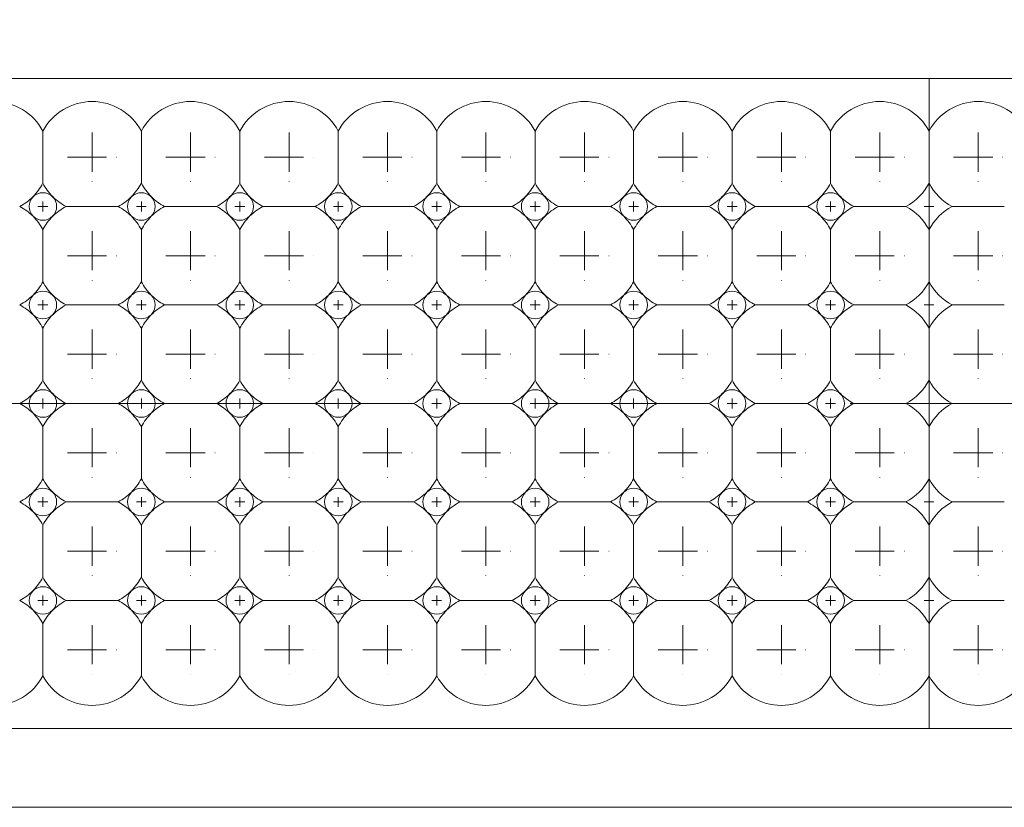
# Model space of a CAD drawing. Header units: millimetres. Extents: x -201 to 202, y 143 to 428.
# Tile 32 of 46: x 18 to 28, y 290 to 298. Entities that reach past the tile are written whole.
import ezdxf

# ---------------------------------------------------------------- set-up
doc = ezdxf.new("R2010")
doc.units = ezdxf.units.MM
doc.header["$LTSCALE"] = 0.25
doc.linetypes.add('CENTER', pattern=[50.8, 31.75, -6.35, 6.35, -6.35])
for name, color, linetype, lineweight in [('BASE', 7, 'Continuous', 20), ('CENTER', 1, 'CENTER', 9), ('DIMENSION', 6, 'Continuous', 9), ('LED LENS', 7, 'Continuous', 20)]:
    doc.layers.add(name, color=color, linetype=linetype, lineweight=lineweight)
doc.styles.add('VS Standard', font='msgothic.ttc', dxfattribs={"height": 3})
doc.dimstyles.new('VS Standard x0.2', dxfattribs={"dimtxt": 3, "dimasz": 3, "dimexe": 0.5, "dimexo": 0.8, "dimgap": 0.5, "dimtad": 3, "dimlfac": 5, "dimrnd": 0.0001, "dimzin": 9, "dimdsep": 46, "dimtxsty": 'VS Standard', "dimcen": 0, "dimaunit": 1, "dimadec": 0, "dimazin": 2, "dimtfac": 1, "dimtmove": 0, "dimatfit": 3, "dimfxl": 1, "dimtolj": 1, "dimtzin": 0, "dimarcsym": 0})

# ---------------------------------------------------------------- blocks, each defined once
blk = doc.blocks.new('*D266')
at = {"layer": 'Defpoints', "color": 0}
for p in [(47.818, 319.199), (-73.582, 296.068), (47.818, 296.068)]:
    blk.add_point(p, dxfattribs=at)
at = {"layer": 'DIMENSION', "color": 0, "lineweight": -2}
for p, q in [((-73.582, 296.868), (-73.582, 319.699)), ((47.818, 296.868), (47.818, 319.699)), ((-70.582, 319.199), (44.818, 319.199))]:
    blk.add_line(p, q, dxfattribs=at)
at = {"layer": 'DIMENSION', "color": 0}
for points in [[(-70.582, 319.699), (-70.582, 318.699), (-73.582, 319.199)], [(44.818, 318.699), (44.818, 319.699), (47.818, 319.199)]]:
    blk.add_solid(points, dxfattribs=at)
at = {"layer": 'DIMENSION', "color": 0, "insert": (-12.882, 321.45), "char_height": 3, "attachment_point": 5, "style": 'VS Standard'}
blk.add_mtext('\\A1;\\A1;(607)', dxfattribs=at)

msp = doc.modelspace()

# ---------------------------------------------------------------- linework, layer by layer
at = {"layer": 'BASE'}
for p, q in [((47.1202, 297.1606), (-72.8798, 297.1606)), ((-72.8798, 290.5606), (47.1202, 290.5606)), ((47.1202, 289.7606), (-72.8798, 289.7606))]:
    msp.add_line(p, q, dxfattribs=at)
at = {"layer": 'CENTER', "ltscale": 0.05}
for p, q in [((18.6202, 296.6106), (18.6202, 296.1106)), ((19.6202, 296.6106), (19.6202, 296.1106)), ((20.6202, 296.6106), (20.6202, 296.1106)), ((21.6202, 296.6106), (21.6202, 296.1106)), ((22.6202, 296.6106), (22.6202, 296.1106)), ((23.6202, 296.6106), (23.6202, 296.1106)), ((24.6202, 296.6106), (24.6202, 296.1106)), ((25.6202, 296.6106), (25.6202, 296.1106)), ((26.6202, 296.6106), (26.6202, 296.1106)), ((27.6202, 296.6106), (27.6202, 296.1106)), ((18.3702, 296.3606), (18.8702, 296.3606)), ((19.3702, 296.3606), (19.8702, 296.3606)), ((20.3702, 296.3606), (20.8702, 296.3606)), ((21.3702, 296.3606), (21.8702, 296.3606)), ((22.3702, 296.3606), (22.8702, 296.3606)), ((23.3702, 296.3606), (23.8702, 296.3606)), ((24.3702, 296.3606), (24.8702, 296.3606)), ((25.3702, 296.3606), (25.8702, 296.3606)), ((26.3702, 296.3606), (26.8702, 296.3606)), ((27.3702, 296.3606), (27.8702, 296.3606)), ((18.6202, 295.6106), (18.6202, 295.1106)), ((19.6202, 295.6106), (19.6202, 295.1106)), ((20.6202, 295.6106), (20.6202, 295.1106)), ((21.6202, 295.6106), (21.6202, 295.1106)), ((22.6202, 295.6106), (22.6202, 295.1106)), ((23.6202, 295.6106), (23.6202, 295.1106)), ((24.6202, 295.6106), (24.6202, 295.1106)), ((25.6202, 295.6106), (25.6202, 295.1106)), ((26.6202, 295.6106), (26.6202, 295.1106)), ((27.6202, 295.6106), (27.6202, 295.1106)), ((18.3702, 295.3606), (18.8702, 295.3606)), ((19.3702, 295.3606), (19.8702, 295.3606)), ((20.3702, 295.3606), (20.8702, 295.3606)), ((21.3702, 295.3606), (21.8702, 295.3606)), ((22.3702, 295.3606), (22.8702, 295.3606)), ((23.3702, 295.3606), (23.8702, 295.3606)), ((24.3702, 295.3606), (24.8702, 295.3606)), ((25.3702, 295.3606), (25.8702, 295.3606)), ((26.3702, 295.3606), (26.8702, 295.3606)), ((27.3702, 295.3606), (27.8702, 295.3606)), ((18.6202, 294.6106), (18.6202, 294.1106)), ((19.6202, 294.6106), (19.6202, 294.1106)), ((20.6202, 294.6106), (20.6202, 294.1106)), ((21.6202, 294.6106), (21.6202, 294.1106)), ((22.6202, 294.6106), (22.6202, 294.1106)), ((23.6202, 294.6106), (23.6202, 294.1106)), ((24.6202, 294.6106), (24.6202, 294.1106)), ((25.6202, 294.6106), (25.6202, 294.1106)), ((26.6202, 294.6106), (26.6202, 294.1106)), ((27.6202, 294.6106), (27.6202, 294.1106)), ((18.3702, 294.3606), (18.8702, 294.3606)), ((19.3702, 294.3606), (19.8702, 294.3606)), ((20.3702, 294.3606), (20.8702, 294.3606)), ((21.3702, 294.3606), (21.8702, 294.3606)), ((22.3702, 294.3606), (22.8702, 294.3606)), ((23.3702, 294.3606), (23.8702, 294.3606)), ((24.3702, 294.3606), (24.8702, 294.3606)), ((25.3702, 294.3606), (25.8702, 294.3606)), ((26.3702, 294.3606), (26.8702, 294.3606)), ((27.3702, 294.3606), (27.8702, 294.3606)), ((18.6202, 293.6106), (18.6202, 293.1106)), ((19.6202, 293.6106), (19.6202, 293.1106)), ((20.6202, 293.6106), (20.6202, 293.1106)), ((21.6202, 293.6106), (21.6202, 293.1106)), ((22.6202, 293.6106), (22.6202, 293.1106)), ((23.6202, 293.6106), (23.6202, 293.1106)), ((24.6202, 293.6106), (24.6202, 293.1106)), ((25.6202, 293.6106), (25.6202, 293.1106)), ((26.6202, 293.6106), (26.6202, 293.1106)), ((27.6202, 293.6106), (27.6202, 293.1106)), ((18.3702, 293.3606), (18.8702, 293.3606)), ((19.3702, 293.3606), (19.8702, 293.3606)), ((20.3702, 293.3606), (20.8702, 293.3606)), ((21.3702, 293.3606), (21.8702, 293.3606)), ((22.3702, 293.3606), (22.8702, 293.3606)), ((23.3702, 293.3606), (23.8702, 293.3606)), ((24.3702, 293.3606), (24.8702, 293.3606)), ((25.3702, 293.3606), (25.8702, 293.3606)), ((26.3702, 293.3606), (26.8702, 293.3606)), ((27.3702, 293.3606), (27.8702, 293.3606)), ((18.6202, 292.6106), (18.6202, 292.1106)), ((19.6202, 292.6106), (19.6202, 292.1106)), ((20.6202, 292.6106), (20.6202, 292.1106)), ((21.6202, 292.6106), (21.6202, 292.1106)), ((22.6202, 292.6106), (22.6202, 292.1106)), ((23.6202, 292.6106), (23.6202, 292.1106)), ((24.6202, 292.6106), (24.6202, 292.1106)), ((25.6202, 292.6106), (25.6202, 292.1106)), ((26.6202, 292.6106), (26.6202, 292.1106)), ((27.6202, 292.6106), (27.6202, 292.1106)), ((18.3702, 292.3606), (18.8702, 292.3606)), ((19.3702, 292.3606), (19.8702, 292.3606)), ((20.3702, 292.3606), (20.8702, 292.3606)), ((21.3702, 292.3606), (21.8702, 292.3606)), ((22.3702, 292.3606), (22.8702, 292.3606)), ((23.3702, 292.3606), (23.8702, 292.3606)), ((24.3702, 292.3606), (24.8702, 292.3606)), ((25.3702, 292.3606), (25.8702, 292.3606)), ((26.3702, 292.3606), (26.8702, 292.3606)), ((27.3702, 292.3606), (27.8702, 292.3606)), ((18.6202, 291.6106), (18.6202, 291.1106)), ((19.6202, 291.6106), (19.6202, 291.1106)), ((20.6202, 291.6106), (20.6202, 291.1106)), ((21.6202, 291.6106), (21.6202, 291.1106)), ((22.6202, 291.6106), (22.6202, 291.1106)), ((23.6202, 291.6106), (23.6202, 291.1106)), ((24.6202, 291.6106), (24.6202, 291.1106)), ((25.6202, 291.6106), (25.6202, 291.1106)), ((26.6202, 291.6106), (26.6202, 291.1106)), ((27.6202, 291.6106), (27.6202, 291.1106)), ((18.3702, 291.3606), (18.8702, 291.3606)), ((19.3702, 291.3606), (19.8702, 291.3606)), ((20.3702, 291.3606), (20.8702, 291.3606)), ((21.3702, 291.3606), (21.8702, 291.3606)), ((22.3702, 291.3606), (22.8702, 291.3606)), ((23.3702, 291.3606), (23.8702, 291.3606)), ((24.3702, 291.3606), (24.8702, 291.3606)), ((25.3702, 291.3606), (25.8702, 291.3606)), ((26.3702, 291.3606), (26.8702, 291.3606)), ((27.3702, 291.3606), (27.8702, 291.3606))]:
    msp.add_line(p, q, dxfattribs=at)
at = {"layer": 'CENTER', "ltscale": 0.01}
for p, q in [((18.1202, 295.9106), (18.1202, 295.8106)), ((19.1202, 295.9106), (19.1202, 295.8106)), ((20.1202, 295.9106), (20.1202, 295.8106)), ((21.1202, 295.9106), (21.1202, 295.8106)), ((22.1202, 295.9106), (22.1202, 295.8106)), ((23.1202, 295.9106), (23.1202, 295.8106)), ((24.1202, 295.9106), (24.1202, 295.8106)), ((25.1202, 295.9106), (25.1202, 295.8106)), ((26.1202, 295.9106), (26.1202, 295.8106)), ((27.1202, 295.9106), (27.1202, 295.8106)), ((18.0702, 295.8606), (18.1702, 295.8606)), ((19.0702, 295.8606), (19.1702, 295.8606)), ((20.0702, 295.8606), (20.1702, 295.8606)), ((21.0702, 295.8606), (21.1702, 295.8606)), ((22.0702, 295.8606), (22.1702, 295.8606)), ((23.0702, 295.8606), (23.1702, 295.8606)), ((24.0702, 295.8606), (24.1702, 295.8606)), ((25.0702, 295.8606), (25.1702, 295.8606)), ((26.0702, 295.8606), (26.1702, 295.8606)), ((27.0702, 295.8606), (27.1702, 295.8606)), ((18.1202, 294.9106), (18.1202, 294.8106)), ((19.1202, 294.9106), (19.1202, 294.8106)), ((20.1202, 294.9106), (20.1202, 294.8106)), ((21.1202, 294.9106), (21.1202, 294.8106)), ((22.1202, 294.9106), (22.1202, 294.8106)), ((23.1202, 294.9106), (23.1202, 294.8106)), ((24.1202, 294.9106), (24.1202, 294.8106)), ((25.1202, 294.9106), (25.1202, 294.8106)), ((26.1202, 294.9106), (26.1202, 294.8106)), ((27.1202, 294.9106), (27.1202, 294.8106)), ((18.0702, 294.8606), (18.1702, 294.8606)), ((19.0702, 294.8606), (19.1702, 294.8606)), ((20.0702, 294.8606), (20.1702, 294.8606)), ((21.0702, 294.8606), (21.1702, 294.8606)), ((22.0702, 294.8606), (22.1702, 294.8606)), ((23.0702, 294.8606), (23.1702, 294.8606)), ((24.0702, 294.8606), (24.1702, 294.8606)), ((25.0702, 294.8606), (25.1702, 294.8606)), ((26.0702, 294.8606), (26.1702, 294.8606)), ((27.0702, 294.8606), (27.1702, 294.8606)), ((18.1202, 293.9106), (18.1202, 293.8106)), ((19.1202, 293.9106), (19.1202, 293.8106)), ((20.1202, 293.9106), (20.1202, 293.8106)), ((21.1202, 293.9106), (21.1202, 293.8106)), ((22.1202, 293.9106), (22.1202, 293.8106)), ((23.1202, 293.9106), (23.1202, 293.8106)), ((24.1202, 293.9106), (24.1202, 293.8106)), ((25.1202, 293.9106), (25.1202, 293.8106)), ((26.1202, 293.9106), (26.1202, 293.8106)), ((27.1202, 293.9106), (27.1202, 293.8106)), ((18.0702, 293.8606), (18.1702, 293.8606)), ((19.0702, 293.8606), (19.1702, 293.8606)), ((20.0702, 293.8606), (20.1702, 293.8606)), ((21.0702, 293.8606), (21.1702, 293.8606)), ((22.0702, 293.8606), (22.1702, 293.8606)), ((23.0702, 293.8606), (23.1702, 293.8606)), ((24.0702, 293.8606), (24.1702, 293.8606)), ((25.0702, 293.8606), (25.1702, 293.8606)), ((26.0702, 293.8606), (26.1702, 293.8606)), ((27.0702, 293.8606), (27.1702, 293.8606)), ((18.1202, 292.9106), (18.1202, 292.8106)), ((19.1202, 292.9106), (19.1202, 292.8106)), ((20.1202, 292.9106), (20.1202, 292.8106)), ((21.1202, 292.9106), (21.1202, 292.8106)), ((22.1202, 292.9106), (22.1202, 292.8106)), ((23.1202, 292.9106), (23.1202, 292.8106)), ((24.1202, 292.9106), (24.1202, 292.8106)), ((25.1202, 292.9106), (25.1202, 292.8106)), ((26.1202, 292.9106), (26.1202, 292.8106)), ((27.1202, 292.9106), (27.1202, 292.8106)), ((18.0702, 292.8606), (18.1702, 292.8606)), ((19.0702, 292.8606), (19.1702, 292.8606)), ((20.0702, 292.8606), (20.1702, 292.8606)), ((21.0702, 292.8606), (21.1702, 292.8606)), ((22.0702, 292.8606), (22.1702, 292.8606)), ((23.0702, 292.8606), (23.1702, 292.8606)), ((24.0702, 292.8606), (24.1702, 292.8606)), ((25.0702, 292.8606), (25.1702, 292.8606)), ((26.0702, 292.8606), (26.1702, 292.8606)), ((27.0702, 292.8606), (27.1702, 292.8606)), ((18.1202, 291.9106), (18.1202, 291.8106)), ((19.1202, 291.9106), (19.1202, 291.8106)), ((20.1202, 291.9106), (20.1202, 291.8106)), ((21.1202, 291.9106), (21.1202, 291.8106)), ((22.1202, 291.9106), (22.1202, 291.8106)), ((23.1202, 291.9106), (23.1202, 291.8106)), ((24.1202, 291.9106), (24.1202, 291.8106)), ((25.1202, 291.9106), (25.1202, 291.8106)), ((26.1202, 291.9106), (26.1202, 291.8106)), ((27.1202, 291.9106), (27.1202, 291.8106)), ((18.0702, 291.8606), (18.1702, 291.8606)), ((19.0702, 291.8606), (19.1702, 291.8606)), ((20.0702, 291.8606), (20.1702, 291.8606)), ((21.0702, 291.8606), (21.1702, 291.8606)), ((22.0702, 291.8606), (22.1702, 291.8606)), ((23.0702, 291.8606), (23.1702, 291.8606)), ((24.0702, 291.8606), (24.1702, 291.8606)), ((25.0702, 291.8606), (25.1702, 291.8606)), ((26.0702, 291.8606), (26.1702, 291.8606)), ((27.0702, 291.8606), (27.1702, 291.8606))]:
    msp.add_line(p, q, dxfattribs=at)
at = {"layer": 'CENTER'}
msp.add_line((-75.2798, 293.8606), (49.5202, 293.8606), dxfattribs=at)
at = {"layer": 'LED LENS'}
for p, q in [((27.1202, 297.1606), (27.1202, 290.5606)), ((27.1202, 296.6252), (27.1202, 297.1606)), ((27.1202, 297.1606), (27.1202, 290.5606)), ((18.1202, 296.6252), (18.1202, 296.3606)), ((19.1202, 296.6252), (19.1202, 296.3606)), ((20.1202, 296.6252), (20.1202, 296.3606)), ((21.1202, 296.6252), (21.1202, 296.3606)), ((22.1202, 296.6252), (22.1202, 296.3606)), ((23.1202, 296.6252), (23.1202, 296.3606)), ((24.1202, 296.6252), (24.1202, 296.3606)), ((25.1202, 296.6252), (25.1202, 296.3606)), ((26.1202, 296.6252), (26.1202, 296.3606)), ((18.1202, 296.3606), (18.1202, 296.096)), ((19.1202, 296.3606), (19.1202, 296.096)), ((20.1202, 296.3606), (20.1202, 296.096)), ((21.1202, 296.3606), (21.1202, 296.096)), ((22.1202, 296.3606), (22.1202, 296.096)), ((23.1202, 296.3606), (23.1202, 296.096)), ((24.1202, 296.3606), (24.1202, 296.096)), ((25.1202, 296.3606), (25.1202, 296.096)), ((26.1202, 296.3606), (26.1202, 296.096)), ((18.3556, 295.8606), (18.8847, 295.8606)), ((19.3556, 295.8606), (19.8847, 295.8606)), ((20.3556, 295.8606), (20.8847, 295.8606)), ((21.3556, 295.8606), (21.8847, 295.8606)), ((22.3556, 295.8606), (22.8847, 295.8606)), ((23.3556, 295.8606), (23.8847, 295.8606)), ((24.3556, 295.8606), (24.8847, 295.8606)), ((25.3556, 295.8606), (25.8847, 295.8606)), ((26.3556, 295.8606), (26.8847, 295.8606)), ((27.3556, 295.8606), (27.8847, 295.8606)), ((18.1202, 295.6252), (18.1202, 295.3606)), ((19.1202, 295.6252), (19.1202, 295.3606)), ((20.1202, 295.6252), (20.1202, 295.3606)), ((21.1202, 295.6252), (21.1202, 295.3606)), ((22.1202, 295.6252), (22.1202, 295.3606)), ((23.1202, 295.6252), (23.1202, 295.3606)), ((24.1202, 295.6252), (24.1202, 295.3606)), ((25.1202, 295.6252), (25.1202, 295.3606)), ((26.1202, 295.6252), (26.1202, 295.3606)), ((18.1202, 295.3606), (18.1202, 295.096)), ((19.1202, 295.3606), (19.1202, 295.096)), ((20.1202, 295.3606), (20.1202, 295.096)), ((21.1202, 295.3606), (21.1202, 295.096)), ((22.1202, 295.3606), (22.1202, 295.096)), ((23.1202, 295.3606), (23.1202, 295.096)), ((24.1202, 295.3606), (24.1202, 295.096)), ((25.1202, 295.3606), (25.1202, 295.096)), ((26.1202, 295.3606), (26.1202, 295.096)), ((18.3556, 294.8606), (18.8847, 294.8606)), ((19.3556, 294.8606), (19.8847, 294.8606)), ((20.3556, 294.8606), (20.8847, 294.8606)), ((21.3556, 294.8606), (21.8847, 294.8606)), ((22.3556, 294.8606), (22.8847, 294.8606)), ((23.3556, 294.8606), (23.8847, 294.8606)), ((24.3556, 294.8606), (24.8847, 294.8606)), ((25.3556, 294.8606), (25.8847, 294.8606)), ((26.3556, 294.8606), (26.8847, 294.8606)), ((27.3556, 294.8606), (27.8847, 294.8606)), ((18.1202, 294.6252), (18.1202, 294.3606)), ((19.1202, 294.6252), (19.1202, 294.3606)), ((20.1202, 294.6252), (20.1202, 294.3606)), ((21.1202, 294.6252), (21.1202, 294.3606)), ((22.1202, 294.6252), (22.1202, 294.3606)), ((23.1202, 294.6252), (23.1202, 294.3606)), ((24.1202, 294.6252), (24.1202, 294.3606)), ((25.1202, 294.6252), (25.1202, 294.3606)), ((26.1202, 294.6252), (26.1202, 294.3606)), ((18.1202, 294.3606), (18.1202, 294.096)), ((19.1202, 294.3606), (19.1202, 294.096)), ((20.1202, 294.3606), (20.1202, 294.096)), ((21.1202, 294.3606), (21.1202, 294.096)), ((22.1202, 294.3606), (22.1202, 294.096)), ((23.1202, 294.3606), (23.1202, 294.096)), ((24.1202, 294.3606), (24.1202, 294.096)), ((25.1202, 294.3606), (25.1202, 294.096)), ((26.1202, 294.3606), (26.1202, 294.096)), ((18.3556, 293.8606), (18.8847, 293.8606)), ((19.3556, 293.8606), (19.8847, 293.8606)), ((20.3556, 293.8606), (20.8847, 293.8606)), ((21.3556, 293.8606), (21.8847, 293.8606)), ((22.3556, 293.8606), (22.8847, 293.8606)), ((23.3556, 293.8606), (23.8847, 293.8606)), ((24.3556, 293.8606), (24.8847, 293.8606)), ((25.3556, 293.8606), (25.8847, 293.8606)), ((26.3556, 293.8606), (26.8847, 293.8606)), ((27.3556, 293.8606), (27.8847, 293.8606)), ((18.1202, 293.6252), (18.1202, 293.3606)), ((19.1202, 293.6252), (19.1202, 293.3606)), ((20.1202, 293.6252), (20.1202, 293.3606)), ((21.1202, 293.6252), (21.1202, 293.3606)), ((22.1202, 293.6252), (22.1202, 293.3606)), ((23.1202, 293.6252), (23.1202, 293.3606)), ((24.1202, 293.6252), (24.1202, 293.3606)), ((25.1202, 293.6252), (25.1202, 293.3606)), ((26.1202, 293.6252), (26.1202, 293.3606)), ((18.1202, 293.3606), (18.1202, 293.096)), ((19.1202, 293.3606), (19.1202, 293.096)), ((20.1202, 293.3606), (20.1202, 293.096)), ((21.1202, 293.3606), (21.1202, 293.096)), ((22.1202, 293.3606), (22.1202, 293.096)), ((23.1202, 293.3606), (23.1202, 293.096)), ((24.1202, 293.3606), (24.1202, 293.096)), ((25.1202, 293.3606), (25.1202, 293.096)), ((26.1202, 293.3606), (26.1202, 293.096)), ((18.3556, 292.8606), (18.8847, 292.8606)), ((19.3556, 292.8606), (19.8847, 292.8606)), ((20.3556, 292.8606), (20.8847, 292.8606)), ((21.3556, 292.8606), (21.8847, 292.8606)), ((22.3556, 292.8606), (22.8847, 292.8606)), ((23.3556, 292.8606), (23.8847, 292.8606)), ((24.3556, 292.8606), (24.8847, 292.8606)), ((25.3556, 292.8606), (25.8847, 292.8606)), ((26.3556, 292.8606), (26.8847, 292.8606)), ((27.3556, 292.8606), (27.8847, 292.8606)), ((18.1202, 292.6252), (18.1202, 292.3606)), ((19.1202, 292.6252), (19.1202, 292.3606)), ((20.1202, 292.6252), (20.1202, 292.3606)), ((21.1202, 292.6252), (21.1202, 292.3606)), ((22.1202, 292.6252), (22.1202, 292.3606)), ((23.1202, 292.6252), (23.1202, 292.3606)), ((24.1202, 292.6252), (24.1202, 292.3606)), ((25.1202, 292.6252), (25.1202, 292.3606)), ((26.1202, 292.3606), (26.1202, 292.6252)), ((18.1202, 292.3606), (18.1202, 292.096)), ((19.1202, 292.3606), (19.1202, 292.096)), ((20.1202, 292.3606), (20.1202, 292.096)), ((21.1202, 292.3606), (21.1202, 292.096)), ((22.1202, 292.3606), (22.1202, 292.096)), ((23.1202, 292.3606), (23.1202, 292.096)), ((24.1202, 292.3606), (24.1202, 292.096)), ((25.1202, 292.3606), (25.1202, 292.096)), ((26.1202, 292.096), (26.1202, 292.3606)), ((18.3556, 291.8606), (18.8847, 291.8606)), ((19.3556, 291.8606), (19.8847, 291.8606)), ((20.3556, 291.8606), (20.8847, 291.8606)), ((21.3556, 291.8606), (21.8847, 291.8606)), ((22.3556, 291.8606), (22.8847, 291.8606)), ((23.3556, 291.8606), (23.8847, 291.8606)), ((24.3556, 291.8606), (24.8847, 291.8606)), ((25.3556, 291.8606), (25.8847, 291.8606)), ((26.3556, 291.8606), (26.8847, 291.8606)), ((27.3556, 291.8606), (27.8847, 291.8606)), ((18.1202, 291.6252), (18.1202, 291.3606)), ((19.1202, 291.6252), (19.1202, 291.3606)), ((20.1202, 291.6252), (20.1202, 291.3606)), ((21.1202, 291.6252), (21.1202, 291.3606)), ((22.1202, 291.6252), (22.1202, 291.3606)), ((23.1202, 291.6252), (23.1202, 291.3606)), ((24.1202, 291.6252), (24.1202, 291.3606)), ((25.1202, 291.3606), (25.1202, 291.6252)), ((26.1202, 291.3606), (26.1202, 291.6252)), ((18.1202, 291.3606), (18.1202, 291.096)), ((19.1202, 291.3606), (19.1202, 291.096)), ((20.1202, 291.3606), (20.1202, 291.096)), ((21.1202, 291.3606), (21.1202, 291.096)), ((22.1202, 291.3606), (22.1202, 291.096)), ((23.1202, 291.3606), (23.1202, 291.096)), ((24.1202, 291.3606), (24.1202, 291.096)), ((25.1202, 291.096), (25.1202, 291.3606)), ((26.1202, 291.096), (26.1202, 291.3606))]:
    msp.add_line(p, q, dxfattribs=at)
for centre, radius, start, end in [((17.6202, 296.3606), 0.5657, 27.88557, 152.11443), ((18.6202, 296.3606), 0.5657, 27.88557, 152.11443), ((19.6202, 296.3606), 0.5657, 27.88557, 152.11443), ((20.6202, 296.3606), 0.5657, 27.88557, 152.11443), ((21.6202, 296.3606), 0.5657, 27.88557, 152.11443), ((22.6202, 296.3606), 0.5657, 27.88557, 152.11443), ((23.6202, 296.3606), 0.5657, 27.88557, 152.11443), ((24.6202, 296.3606), 0.5657, 27.88557, 152.11443), ((25.6202, 296.3606), 0.5657, 27.88557, 152.11443), ((26.6202, 296.3606), 0.5657, 27.88557, 152.11443), ((27.6202, 296.3606), 0.5657, 27.88557, 152.11443), ((17.6202, 296.3606), 0.5657, 315, 332.11443), ((18.1202, 295.8606), 0.14, 45, 135), ((18.6202, 296.3606), 0.5657, 207.88557, 225), ((18.6202, 296.3606), 0.5657, 315, 332.11443), ((19.1202, 295.8606), 0.14, 45, 135), ((19.6202, 296.3606), 0.5657, 207.88557, 225), ((19.6202, 296.3606), 0.5657, 315, 332.11443), ((20.1202, 295.8606), 0.14, 45, 135), ((20.6202, 296.3606), 0.5657, 207.88557, 225), ((20.6202, 296.3606), 0.5657, 315, 332.11443), ((21.1202, 295.8606), 0.14, 45, 135), ((21.6202, 296.3606), 0.5657, 207.88557, 225), ((21.6202, 296.3606), 0.5657, 315, 332.11443), ((22.1202, 295.8606), 0.14, 45, 135), ((22.6202, 296.3606), 0.5657, 207.88557, 225), ((22.6202, 296.3606), 0.5657, 315, 332.11443), ((23.1202, 295.8606), 0.14, 45, 135), ((23.6202, 296.3606), 0.5657, 207.88557, 225), ((23.6202, 296.3606), 0.5657, 315, 332.11443), ((24.1202, 295.8606), 0.14, 45, 135), ((24.6202, 296.3606), 0.5657, 207.88557, 225), ((24.6202, 296.3606), 0.5657, 315, 332.11443), ((25.1202, 295.8606), 0.14, 45, 135), ((25.6202, 296.3606), 0.5657, 207.88557, 225), ((25.6202, 296.3606), 0.5657, 315, 332.11443), ((26.1202, 295.8606), 0.14, 45, 135), ((26.6202, 296.3606), 0.5657, 207.88557, 225), ((26.6202, 296.3606), 0.5657, 297.88557, 332.11443), ((27.6202, 296.3606), 0.5657, 207.88557, 242.11443), ((17.6202, 296.3606), 0.5657, 297.88557, 315), ((18.1202, 295.8606), 0.14, 135, 225), ((18.1202, 295.8606), 0.14, 0, 45), ((18.6202, 296.3606), 0.5657, 225, 242.11443), ((18.6202, 296.3606), 0.5657, 297.88557, 315), ((19.1202, 295.8606), 0.14, 135, 225), ((19.1202, 295.8606), 0.14, 0, 45), ((19.6202, 296.3606), 0.5657, 225, 242.11443), ((19.6202, 296.3606), 0.5657, 297.88557, 315), ((20.1202, 295.8606), 0.14, 135, 225), ((20.1202, 295.8606), 0.14, 0, 45), ((20.6202, 296.3606), 0.5657, 225, 242.11443), ((20.6202, 296.3606), 0.5657, 297.88557, 315), ((21.1202, 295.8606), 0.14, 135, 225), ((21.1202, 295.8606), 0.14, 0, 45), ((21.6202, 296.3606), 0.5657, 225, 242.11443), ((21.6202, 296.3606), 0.5657, 297.88557, 315), ((22.1202, 295.8606), 0.14, 135, 225), ((22.1202, 295.8606), 0.14, 0, 45), ((22.6202, 296.3606), 0.5657, 225, 242.11443), ((22.6202, 296.3606), 0.5657, 297.88557, 315), ((23.1202, 295.8606), 0.14, 135, 225), ((23.1202, 295.8606), 0.14, 0, 45), ((23.6202, 296.3606), 0.5657, 225, 242.11443), ((23.6202, 296.3606), 0.5657, 297.88557, 315), ((24.1202, 295.8606), 0.14, 135, 225), ((24.1202, 295.8606), 0.14, 0, 45), ((24.6202, 296.3606), 0.5657, 225, 242.11443), ((24.6202, 296.3606), 0.5657, 297.88557, 315), ((25.1202, 295.8606), 0.14, 135, 225), ((25.1202, 295.8606), 0.14, 0, 45), ((25.6202, 296.3606), 0.5657, 225, 242.11443), ((25.6202, 296.3606), 0.5657, 297.88557, 315), ((26.1202, 295.8606), 0.14, 135, 225), ((26.1202, 295.8606), 0.14, 0, 45), ((26.6202, 296.3606), 0.5657, 225, 242.11443), ((17.6202, 295.3606), 0.5657, 45, 62.11443), ((18.1202, 295.8606), 0.14, 315, 0), ((18.6202, 295.3606), 0.5657, 117.88557, 135), ((18.6202, 295.3606), 0.5657, 45, 62.11443), ((19.1202, 295.8606), 0.14, 315, 0), ((19.6202, 295.3606), 0.5657, 117.88557, 135), ((19.6202, 295.3606), 0.5657, 45, 62.11443), ((20.1202, 295.8606), 0.14, 315, 0), ((20.6202, 295.3606), 0.5657, 117.88557, 135), ((20.6202, 295.3606), 0.5657, 45, 62.11443), ((21.1202, 295.8606), 0.14, 315, 0), ((21.6202, 295.3606), 0.5657, 117.88557, 135), ((21.6202, 295.3606), 0.5657, 45, 62.11443), ((22.1202, 295.8606), 0.14, 315, 0), ((22.6202, 295.3606), 0.5657, 117.88557, 135), ((22.6202, 295.3606), 0.5657, 45, 62.11443), ((23.1202, 295.8606), 0.14, 315, 0), ((23.6202, 295.3606), 0.5657, 117.88557, 135), ((23.6202, 295.3606), 0.5657, 45, 62.11443), ((24.1202, 295.8606), 0.14, 315, 0), ((24.6202, 295.3606), 0.5657, 117.88557, 135), ((24.6202, 295.3606), 0.5657, 45, 62.11443), ((25.1202, 295.8606), 0.14, 315, 0), ((25.6202, 295.3606), 0.5657, 117.88557, 135), ((25.6202, 295.3606), 0.5657, 45, 62.11443), ((26.1202, 295.8606), 0.14, 315, 0), ((26.6202, 295.3606), 0.5657, 117.88557, 135), ((26.6202, 295.3606), 0.5657, 27.88557, 62.11443), ((27.6202, 295.3606), 0.5657, 117.88557, 152.11443), ((17.6202, 295.3606), 0.5657, 27.88557, 45), ((18.1202, 295.8606), 0.14, 225, 315), ((18.6202, 295.3606), 0.5657, 135, 152.11443), ((18.6202, 295.3606), 0.5657, 27.88557, 45), ((19.1202, 295.8606), 0.14, 225, 315), ((19.6202, 295.3606), 0.5657, 135, 152.11443), ((19.6202, 295.3606), 0.5657, 27.88557, 45), ((20.1202, 295.8606), 0.14, 225, 315), ((20.6202, 295.3606), 0.5657, 135, 152.11443), ((20.6202, 295.3606), 0.5657, 27.88557, 45), ((21.1202, 295.8606), 0.14, 225, 315), ((21.6202, 295.3606), 0.5657, 135, 152.11443), ((21.6202, 295.3606), 0.5657, 27.88557, 45), ((22.1202, 295.8606), 0.14, 225, 315), ((22.6202, 295.3606), 0.5657, 135, 152.11443), ((22.6202, 295.3606), 0.5657, 27.88557, 45), ((23.1202, 295.8606), 0.14, 225, 315), ((23.6202, 295.3606), 0.5657, 135, 152.11443), ((23.6202, 295.3606), 0.5657, 27.88557, 45), ((24.1202, 295.8606), 0.14, 225, 315), ((24.6202, 295.3606), 0.5657, 135, 152.11443), ((24.6202, 295.3606), 0.5657, 27.88557, 45), ((25.1202, 295.8606), 0.14, 225, 315), ((25.6202, 295.3606), 0.5657, 135, 152.11443), ((25.6202, 295.3606), 0.5657, 27.88557, 45), ((26.1202, 295.8606), 0.14, 225, 315), ((26.6202, 295.3606), 0.5657, 135, 152.11443), ((17.6202, 295.3606), 0.5657, 315, 332.11443), ((18.1202, 294.8606), 0.14, 45, 135), ((18.6202, 295.3606), 0.5657, 207.88557, 225), ((18.6202, 295.3606), 0.5657, 315, 332.11443), ((19.1202, 294.8606), 0.14, 45, 135), ((19.6202, 295.3606), 0.5657, 207.88557, 225), ((19.6202, 295.3606), 0.5657, 315, 332.11443), ((20.1202, 294.8606), 0.14, 45, 135), ((20.6202, 295.3606), 0.5657, 207.88557, 225), ((20.6202, 295.3606), 0.5657, 315, 332.11443), ((21.1202, 294.8606), 0.14, 45, 135), ((21.6202, 295.3606), 0.5657, 207.88557, 225), ((21.6202, 295.3606), 0.5657, 315, 332.11443), ((22.1202, 294.8606), 0.14, 45, 135), ((22.6202, 295.3606), 0.5657, 207.88557, 225), ((22.6202, 295.3606), 0.5657, 315, 332.11443), ((23.1202, 294.8606), 0.14, 45, 135), ((23.6202, 295.3606), 0.5657, 207.88557, 225), ((23.6202, 295.3606), 0.5657, 315, 332.11443), ((24.1202, 294.8606), 0.14, 45, 135), ((24.6202, 295.3606), 0.5657, 207.88557, 225), ((24.6202, 295.3606), 0.5657, 315, 332.11443), ((25.1202, 294.8606), 0.14, 45, 135), ((25.6202, 295.3606), 0.5657, 207.88557, 225), ((25.6202, 295.3606), 0.5657, 315, 332.11443), ((26.1202, 294.8606), 0.14, 45, 135), ((26.6202, 295.3606), 0.5657, 207.88557, 225), ((26.6202, 295.3606), 0.5657, 297.88557, 332.11443), ((27.6202, 295.3606), 0.5657, 207.88557, 242.11443), ((17.6202, 295.3606), 0.5657, 297.88557, 315), ((18.1202, 294.8606), 0.14, 135, 225), ((18.1202, 294.8606), 0.14, 0, 45), ((18.6202, 295.3606), 0.5657, 225, 242.11443), ((18.6202, 295.3606), 0.5657, 297.88557, 315), ((19.1202, 294.8606), 0.14, 135, 225), ((19.1202, 294.8606), 0.14, 0, 45), ((19.6202, 295.3606), 0.5657, 225, 242.11443), ((19.6202, 295.3606), 0.5657, 297.88557, 315), ((20.1202, 294.8606), 0.14, 135, 225), ((20.1202, 294.8606), 0.14, 0, 45), ((20.6202, 295.3606), 0.5657, 225, 242.11443), ((20.6202, 295.3606), 0.5657, 297.88557, 315), ((21.1202, 294.8606), 0.14, 135, 225), ((21.1202, 294.8606), 0.14, 0, 45), ((21.6202, 295.3606), 0.5657, 225, 242.11443), ((21.6202, 295.3606), 0.5657, 297.88557, 315), ((22.1202, 294.8606), 0.14, 135, 225), ((22.1202, 294.8606), 0.14, 0, 45), ((22.6202, 295.3606), 0.5657, 225, 242.11443), ((22.6202, 295.3606), 0.5657, 297.88557, 315), ((23.1202, 294.8606), 0.14, 135, 225), ((23.1202, 294.8606), 0.14, 0, 45), ((23.6202, 295.3606), 0.5657, 225, 242.11443), ((23.6202, 295.3606), 0.5657, 297.88557, 315), ((24.1202, 294.8606), 0.14, 135, 225), ((24.1202, 294.8606), 0.14, 0, 45), ((24.6202, 295.3606), 0.5657, 225, 242.11443), ((24.6202, 295.3606), 0.5657, 297.88557, 315), ((25.1202, 294.8606), 0.14, 135, 225), ((25.1202, 294.8606), 0.14, 0, 45), ((25.6202, 295.3606), 0.5657, 225, 242.11443), ((25.6202, 295.3606), 0.5657, 297.88557, 315), ((26.1202, 294.8606), 0.14, 135, 225), ((26.1202, 294.8606), 0.14, 0, 45), ((26.6202, 295.3606), 0.5657, 225, 242.11443), ((17.6202, 294.3606), 0.5657, 45, 62.11443), ((18.1202, 294.8606), 0.14, 315, 0), ((18.6202, 294.3606), 0.5657, 117.88557, 135), ((18.6202, 294.3606), 0.5657, 45, 62.11443), ((19.1202, 294.8606), 0.14, 315, 0), ((19.6202, 294.3606), 0.5657, 117.88557, 135), ((19.6202, 294.3606), 0.5657, 45, 62.11443), ((20.1202, 294.8606), 0.14, 315, 0), ((20.6202, 294.3606), 0.5657, 117.88557, 135), ((20.6202, 294.3606), 0.5657, 45, 62.11443), ((21.1202, 294.8606), 0.14, 315, 0), ((21.6202, 294.3606), 0.5657, 117.88557, 135), ((21.6202, 294.3606), 0.5657, 45, 62.11443), ((22.1202, 294.8606), 0.14, 315, 0), ((22.6202, 294.3606), 0.5657, 117.88557, 135), ((22.6202, 294.3606), 0.5657, 45, 62.11443), ((23.1202, 294.8606), 0.14, 315, 0), ((23.6202, 294.3606), 0.5657, 117.88557, 135), ((23.6202, 294.3606), 0.5657, 45, 62.11443), ((24.1202, 294.8606), 0.14, 315, 0), ((24.6202, 294.3606), 0.5657, 117.88557, 135), ((24.6202, 294.3606), 0.5657, 45, 62.11443), ((25.1202, 294.8606), 0.14, 315, 0), ((25.6202, 294.3606), 0.5657, 117.88557, 135), ((25.6202, 294.3606), 0.5657, 45, 62.11443), ((26.1202, 294.8606), 0.14, 315, 0), ((26.6202, 294.3606), 0.5657, 117.88557, 135), ((26.6202, 294.3606), 0.5657, 27.88557, 62.11443), ((27.6202, 294.3606), 0.5657, 117.88557, 152.11443), ((17.6202, 294.3606), 0.5657, 27.88557, 45), ((18.1202, 294.8606), 0.14, 225, 315), ((18.6202, 294.3606), 0.5657, 135, 152.11443), ((18.6202, 294.3606), 0.5657, 27.88557, 45), ((19.1202, 294.8606), 0.14, 225, 315), ((19.6202, 294.3606), 0.5657, 135, 152.11443), ((19.6202, 294.3606), 0.5657, 27.88557, 45), ((20.1202, 294.8606), 0.14, 225, 315), ((20.6202, 294.3606), 0.5657, 135, 152.11443), ((20.6202, 294.3606), 0.5657, 27.88557, 45), ((21.1202, 294.8606), 0.14, 225, 315), ((21.6202, 294.3606), 0.5657, 135, 152.11443), ((21.6202, 294.3606), 0.5657, 27.88557, 45), ((22.1202, 294.8606), 0.14, 225, 315), ((22.6202, 294.3606), 0.5657, 135, 152.11443), ((22.6202, 294.3606), 0.5657, 27.88557, 45), ((23.1202, 294.8606), 0.14, 225, 315), ((23.6202, 294.3606), 0.5657, 135, 152.11443), ((23.6202, 294.3606), 0.5657, 27.88557, 45), ((24.1202, 294.8606), 0.14, 225, 315), ((24.6202, 294.3606), 0.5657, 135, 152.11443), ((24.6202, 294.3606), 0.5657, 27.88557, 45), ((25.1202, 294.8606), 0.14, 225, 315), ((25.6202, 294.3606), 0.5657, 135, 152.11443), ((25.6202, 294.3606), 0.5657, 27.88557, 45), ((26.1202, 294.8606), 0.14, 225, 315), ((26.6202, 294.3606), 0.5657, 135, 152.11443), ((17.6202, 294.3606), 0.5657, 315, 332.11443), ((18.1202, 293.8606), 0.14, 45, 135), ((18.6202, 294.3606), 0.5657, 207.88557, 225), ((18.6202, 294.3606), 0.5657, 315, 332.11443), ((19.1202, 293.8606), 0.14, 45, 135), ((19.6202, 294.3606), 0.5657, 207.88557, 225), ((19.6202, 294.3606), 0.5657, 315, 332.11443), ((20.1202, 293.8606), 0.14, 45, 135), ((20.6202, 294.3606), 0.5657, 207.88557, 225), ((20.6202, 294.3606), 0.5657, 315, 332.11443), ((21.1202, 293.8606), 0.14, 45, 135), ((21.6202, 294.3606), 0.5657, 207.88557, 225), ((21.6202, 294.3606), 0.5657, 315, 332.11443), ((22.1202, 293.8606), 0.14, 45, 135), ((22.6202, 294.3606), 0.5657, 207.88557, 225), ((22.6202, 294.3606), 0.5657, 315, 332.11443), ((23.1202, 293.8606), 0.14, 45, 135), ((23.6202, 294.3606), 0.5657, 207.88557, 225), ((23.6202, 294.3606), 0.5657, 315, 332.11443), ((24.1202, 293.8606), 0.14, 45, 135), ((24.6202, 294.3606), 0.5657, 207.88557, 225), ((24.6202, 294.3606), 0.5657, 315, 332.11443), ((25.1202, 293.8606), 0.14, 45, 135), ((25.6202, 294.3606), 0.5657, 207.88557, 225), ((25.6202, 294.3606), 0.5657, 315, 332.11443), ((26.1202, 293.8606), 0.14, 45, 135), ((26.6202, 294.3606), 0.5657, 207.88557, 225), ((26.6202, 294.3606), 0.5657, 297.88557, 332.11443), ((27.6202, 294.3606), 0.5657, 207.88557, 242.11443), ((17.6202, 294.3606), 0.5657, 297.88557, 315), ((18.1202, 293.8606), 0.14, 135, 225), ((18.1202, 293.8606), 0.14, 0, 45), ((18.6202, 294.3606), 0.5657, 225, 242.11443), ((18.6202, 294.3606), 0.5657, 297.88557, 315), ((19.1202, 293.8606), 0.14, 135, 225), ((19.1202, 293.8606), 0.14, 0, 45), ((19.6202, 294.3606), 0.5657, 225, 242.11443), ((19.6202, 294.3606), 0.5657, 297.88557, 315), ((20.1202, 293.8606), 0.14, 135, 225), ((20.1202, 293.8606), 0.14, 0, 45), ((20.6202, 294.3606), 0.5657, 225, 242.11443), ((20.6202, 294.3606), 0.5657, 297.88557, 315), ((21.1202, 293.8606), 0.14, 135, 225), ((21.1202, 293.8606), 0.14, 0, 45), ((21.6202, 294.3606), 0.5657, 225, 242.11443), ((21.6202, 294.3606), 0.5657, 297.88557, 315), ((22.1202, 293.8606), 0.14, 135, 225), ((22.1202, 293.8606), 0.14, 0, 45), ((22.6202, 294.3606), 0.5657, 225, 242.11443), ((22.6202, 294.3606), 0.5657, 297.88557, 315), ((23.1202, 293.8606), 0.14, 135, 225), ((23.1202, 293.8606), 0.14, 0, 45), ((23.6202, 294.3606), 0.5657, 225, 242.11443), ((23.6202, 294.3606), 0.5657, 297.88557, 315), ((24.1202, 293.8606), 0.14, 135, 225), ((24.1202, 293.8606), 0.14, 0, 45), ((24.6202, 294.3606), 0.5657, 225, 242.11443), ((24.6202, 294.3606), 0.5657, 297.88557, 315), ((25.1202, 293.8606), 0.14, 135, 225), ((25.1202, 293.8606), 0.14, 0, 45), ((25.6202, 294.3606), 0.5657, 225, 242.11443), ((25.6202, 294.3606), 0.5657, 297.88557, 315), ((26.1202, 293.8606), 0.14, 135, 225), ((26.1202, 293.8606), 0.14, 0, 45), ((26.6202, 294.3606), 0.5657, 225, 242.11443), ((17.6202, 293.3606), 0.5657, 45, 62.11443), ((18.1202, 293.8606), 0.14, 315, 0), ((18.6202, 293.3606), 0.5657, 117.88557, 135), ((18.6202, 293.3606), 0.5657, 45, 62.11443), ((19.1202, 293.8606), 0.14, 315, 0), ((19.6202, 293.3606), 0.5657, 117.88557, 135), ((19.6202, 293.3606), 0.5657, 45, 62.11443), ((20.1202, 293.8606), 0.14, 315, 0), ((20.6202, 293.3606), 0.5657, 117.88557, 135), ((20.6202, 293.3606), 0.5657, 45, 62.11443), ((21.1202, 293.8606), 0.14, 315, 0), ((21.6202, 293.3606), 0.5657, 117.88557, 135), ((21.6202, 293.3606), 0.5657, 45, 62.11443), ((22.1202, 293.8606), 0.14, 315, 0), ((22.6202, 293.3606), 0.5657, 117.88557, 135), ((22.6202, 293.3606), 0.5657, 45, 62.11443), ((23.1202, 293.8606), 0.14, 315, 0), ((23.6202, 293.3606), 0.5657, 117.88557, 135), ((23.6202, 293.3606), 0.5657, 45, 62.11443), ((24.1202, 293.8606), 0.14, 315, 0), ((24.6202, 293.3606), 0.5657, 117.88557, 135), ((24.6202, 293.3606), 0.5657, 45, 62.11443), ((25.1202, 293.8606), 0.14, 315, 0), ((25.6202, 293.3606), 0.5657, 117.88557, 135), ((25.6202, 293.3606), 0.5657, 45, 62.11443), ((26.1202, 293.8606), 0.14, 315, 0), ((26.6202, 293.3606), 0.5657, 117.88557, 135), ((26.6202, 293.3606), 0.5657, 27.88557, 62.11443), ((27.6202, 293.3606), 0.5657, 117.88557, 152.11443), ((17.6202, 293.3606), 0.5657, 27.88557, 45), ((18.1202, 293.8606), 0.14, 225, 315), ((18.6202, 293.3606), 0.5657, 135, 152.11443), ((18.6202, 293.3606), 0.5657, 27.88557, 45), ((19.1202, 293.8606), 0.14, 225, 315), ((19.6202, 293.3606), 0.5657, 135, 152.11443), ((19.6202, 293.3606), 0.5657, 27.88557, 45), ((20.1202, 293.8606), 0.14, 225, 315), ((20.6202, 293.3606), 0.5657, 135, 152.11443), ((20.6202, 293.3606), 0.5657, 27.88557, 45), ((21.1202, 293.8606), 0.14, 225, 315), ((21.6202, 293.3606), 0.5657, 135, 152.11443), ((21.6202, 293.3606), 0.5657, 27.88557, 45), ((22.1202, 293.8606), 0.14, 225, 315), ((22.6202, 293.3606), 0.5657, 135, 152.11443), ((22.6202, 293.3606), 0.5657, 27.88557, 45), ((23.1202, 293.8606), 0.14, 225, 315), ((23.6202, 293.3606), 0.5657, 135, 152.11443), ((23.6202, 293.3606), 0.5657, 27.88557, 45), ((24.1202, 293.8606), 0.14, 225, 315), ((24.6202, 293.3606), 0.5657, 135, 152.11443), ((24.6202, 293.3606), 0.5657, 27.88557, 45), ((25.1202, 293.8606), 0.14, 225, 315), ((25.6202, 293.3606), 0.5657, 135, 152.11443), ((25.6202, 293.3606), 0.5657, 27.88557, 45), ((26.1202, 293.8606), 0.14, 225, 315), ((26.6202, 293.3606), 0.5657, 135, 152.11443), ((17.6202, 293.3606), 0.5657, 315, 332.11443), ((18.1202, 292.8606), 0.14, 45, 135), ((18.6202, 293.3606), 0.5657, 207.88557, 225), ((18.6202, 293.3606), 0.5657, 315, 332.11443), ((19.1202, 292.8606), 0.14, 45, 135), ((19.6202, 293.3606), 0.5657, 207.88557, 225), ((19.6202, 293.3606), 0.5657, 315, 332.11443), ((20.1202, 292.8606), 0.14, 45, 135), ((20.6202, 293.3606), 0.5657, 207.88557, 225), ((20.6202, 293.3606), 0.5657, 315, 332.11443), ((21.1202, 292.8606), 0.14, 45, 135), ((21.6202, 293.3606), 0.5657, 207.88557, 225), ((21.6202, 293.3606), 0.5657, 315, 332.11443), ((22.1202, 292.8606), 0.14, 45, 135), ((22.6202, 293.3606), 0.5657, 207.88557, 225), ((22.6202, 293.3606), 0.5657, 315, 332.11443), ((23.1202, 292.8606), 0.14, 45, 135), ((23.6202, 293.3606), 0.5657, 207.88557, 225), ((23.6202, 293.3606), 0.5657, 315, 332.11443), ((24.1202, 292.8606), 0.14, 45, 135), ((24.6202, 293.3606), 0.5657, 207.88557, 225), ((24.6202, 293.3606), 0.5657, 315, 332.11443), ((25.1202, 292.8606), 0.14, 45, 135), ((25.6202, 293.3606), 0.5657, 207.88557, 225), ((25.6202, 293.3606), 0.5657, 315, 332.11443), ((26.1202, 292.8606), 0.14, 45, 135), ((26.6202, 293.3606), 0.5657, 207.88557, 225), ((26.6202, 293.3606), 0.5657, 297.88557, 332.11443), ((27.6202, 293.3606), 0.5657, 207.88557, 242.11443), ((17.6202, 293.3606), 0.5657, 297.88557, 315), ((18.1202, 292.8606), 0.14, 135, 225), ((18.1202, 292.8606), 0.14, 0, 45), ((18.6202, 293.3606), 0.5657, 225, 242.11443), ((18.6202, 293.3606), 0.5657, 297.88557, 315), ((19.1202, 292.8606), 0.14, 135, 225), ((19.1202, 292.8606), 0.14, 0, 45), ((19.6202, 293.3606), 0.5657, 225, 242.11443), ((19.6202, 293.3606), 0.5657, 297.88557, 315), ((20.1202, 292.8606), 0.14, 135, 225), ((20.1202, 292.8606), 0.14, 0, 45), ((20.6202, 293.3606), 0.5657, 225, 242.11443), ((20.6202, 293.3606), 0.5657, 297.88557, 315), ((21.1202, 292.8606), 0.14, 135, 225), ((21.1202, 292.8606), 0.14, 0, 45), ((21.6202, 293.3606), 0.5657, 225, 242.11443), ((21.6202, 293.3606), 0.5657, 297.88557, 315), ((22.1202, 292.8606), 0.14, 135, 225), ((22.1202, 292.8606), 0.14, 0, 45), ((22.6202, 293.3606), 0.5657, 225, 242.11443), ((22.6202, 293.3606), 0.5657, 297.88557, 315), ((23.1202, 292.8606), 0.14, 135, 225), ((23.1202, 292.8606), 0.14, 0, 45), ((23.6202, 293.3606), 0.5657, 225, 242.11443), ((23.6202, 293.3606), 0.5657, 297.88557, 315), ((24.1202, 292.8606), 0.14, 135, 225), ((24.1202, 292.8606), 0.14, 0, 45), ((24.6202, 293.3606), 0.5657, 225, 242.11443), ((24.6202, 293.3606), 0.5657, 297.88557, 315), ((25.1202, 292.8606), 0.14, 135, 225), ((25.1202, 292.8606), 0.14, 0, 45), ((25.6202, 293.3606), 0.5657, 225, 242.11443), ((25.6202, 293.3606), 0.5657, 297.88557, 315), ((26.1202, 292.8606), 0.14, 135, 225), ((26.1202, 292.8606), 0.14, 0, 45), ((26.6202, 293.3606), 0.5657, 225, 242.11443), ((17.6202, 292.3606), 0.5657, 45, 62.11443), ((18.1202, 292.8606), 0.14, 315, 0), ((18.6202, 292.3606), 0.5657, 117.88557, 135), ((18.6202, 292.3606), 0.5657, 45, 62.11443), ((19.1202, 292.8606), 0.14, 315, 0), ((19.6202, 292.3606), 0.5657, 117.88557, 135), ((19.6202, 292.3606), 0.5657, 45, 62.11443), ((20.1202, 292.8606), 0.14, 315, 0), ((20.6202, 292.3606), 0.5657, 117.88557, 135), ((20.6202, 292.3606), 0.5657, 45, 62.11443), ((21.1202, 292.8606), 0.14, 315, 0), ((21.6202, 292.3606), 0.5657, 117.88557, 135), ((21.6202, 292.3606), 0.5657, 45, 62.11443), ((22.1202, 292.8606), 0.14, 315, 0), ((22.6202, 292.3606), 0.5657, 117.88557, 135), ((22.6202, 292.3606), 0.5657, 45, 62.11443), ((23.1202, 292.8606), 0.14, 315, 0), ((23.6202, 292.3606), 0.5657, 117.88557, 135), ((23.6202, 292.3606), 0.5657, 45, 62.11443), ((24.1202, 292.8606), 0.14, 315, 0), ((24.6202, 292.3606), 0.5657, 117.88557, 135), ((24.6202, 292.3606), 0.5657, 45, 62.11443), ((25.1202, 292.8606), 0.14, 315, 0), ((25.6202, 292.3606), 0.5657, 117.88557, 135), ((25.6202, 292.3606), 0.5657, 45, 62.11443), ((26.1202, 292.8606), 0.14, 315, 0), ((26.6202, 292.3606), 0.5657, 117.88557, 135), ((26.6202, 292.3606), 0.5657, 27.88557, 62.11443), ((27.6202, 292.3606), 0.5657, 117.88557, 152.11443), ((17.6202, 292.3606), 0.5657, 27.88557, 45), ((18.1202, 292.8606), 0.14, 225, 315), ((18.6202, 292.3606), 0.5657, 135, 152.11443), ((18.6202, 292.3606), 0.5657, 27.88557, 45), ((19.1202, 292.8606), 0.14, 225, 315), ((19.6202, 292.3606), 0.5657, 135, 152.11443), ((19.6202, 292.3606), 0.5657, 27.88557, 45), ((20.1202, 292.8606), 0.14, 225, 315), ((20.6202, 292.3606), 0.5657, 135, 152.11443), ((20.6202, 292.3606), 0.5657, 27.88557, 45), ((21.1202, 292.8606), 0.14, 225, 315), ((21.6202, 292.3606), 0.5657, 135, 152.11443), ((21.6202, 292.3606), 0.5657, 27.88557, 45), ((22.1202, 292.8606), 0.14, 225, 315), ((22.6202, 292.3606), 0.5657, 135, 152.11443), ((22.6202, 292.3606), 0.5657, 27.88557, 45), ((23.1202, 292.8606), 0.14, 225, 315), ((23.6202, 292.3606), 0.5657, 135, 152.11443), ((23.6202, 292.3606), 0.5657, 27.88557, 45), ((24.1202, 292.8606), 0.14, 225, 315), ((24.6202, 292.3606), 0.5657, 135, 152.11443), ((24.6202, 292.3606), 0.5657, 27.88557, 45), ((25.1202, 292.8606), 0.14, 225, 315), ((25.6202, 292.3606), 0.5657, 135, 152.11443), ((25.6202, 292.3606), 0.5657, 27.88557, 45), ((26.1202, 292.8606), 0.14, 225, 315), ((26.6202, 292.3606), 0.5657, 135, 152.11443), ((17.6202, 292.3606), 0.5657, 315, 332.11443), ((18.1202, 291.8606), 0.14, 45, 135), ((18.6202, 292.3606), 0.5657, 207.88557, 225), ((18.6202, 292.3606), 0.5657, 315, 332.11443), ((19.1202, 291.8606), 0.14, 45, 135), ((19.6202, 292.3606), 0.5657, 207.88557, 225), ((19.6202, 292.3606), 0.5657, 315, 332.11443), ((20.1202, 291.8606), 0.14, 45, 135), ((20.6202, 292.3606), 0.5657, 207.88557, 225), ((20.6202, 292.3606), 0.5657, 315, 332.11443), ((21.1202, 291.8606), 0.14, 45, 135), ((21.6202, 292.3606), 0.5657, 207.88557, 225), ((21.6202, 292.3606), 0.5657, 315, 332.11443), ((22.1202, 291.8606), 0.14, 45, 135), ((22.6202, 292.3606), 0.5657, 207.88557, 225), ((22.6202, 292.3606), 0.5657, 315, 332.11443), ((23.1202, 291.8606), 0.14, 45, 135), ((23.6202, 292.3606), 0.5657, 207.88557, 225), ((23.6202, 292.3606), 0.5657, 315, 332.11443), ((24.1202, 291.8606), 0.14, 45, 135), ((24.6202, 292.3606), 0.5657, 207.88557, 225), ((24.6202, 292.3606), 0.5657, 315, 332.11443), ((25.1202, 291.8606), 0.14, 45, 135), ((25.6202, 292.3606), 0.5657, 207.88557, 225), ((25.6202, 292.3606), 0.5657, 315, 332.11443), ((26.1202, 291.8606), 0.14, 45, 135), ((26.6202, 292.3606), 0.5657, 207.88557, 225), ((26.6202, 292.3606), 0.5657, 297.88557, 332.11443), ((27.6202, 292.3606), 0.5657, 207.88557, 242.11443), ((17.6202, 292.3606), 0.5657, 297.88557, 315), ((18.1202, 291.8606), 0.14, 135, 225), ((18.1202, 291.8606), 0.14, 0, 45), ((18.6202, 292.3606), 0.5657, 225, 242.11443), ((18.6202, 292.3606), 0.5657, 297.88557, 315), ((19.1202, 291.8606), 0.14, 135, 225), ((19.1202, 291.8606), 0.14, 0, 45), ((19.6202, 292.3606), 0.5657, 225, 242.11443), ((19.6202, 292.3606), 0.5657, 297.88557, 315), ((20.1202, 291.8606), 0.14, 135, 225), ((20.1202, 291.8606), 0.14, 0, 45), ((20.6202, 292.3606), 0.5657, 225, 242.11443), ((20.6202, 292.3606), 0.5657, 297.88557, 315), ((21.1202, 291.8606), 0.14, 135, 225), ((21.1202, 291.8606), 0.14, 0, 45), ((21.6202, 292.3606), 0.5657, 225, 242.11443), ((21.6202, 292.3606), 0.5657, 297.88557, 315), ((22.1202, 291.8606), 0.14, 135, 225), ((22.1202, 291.8606), 0.14, 0, 45), ((22.6202, 292.3606), 0.5657, 225, 242.11443), ((22.6202, 292.3606), 0.5657, 297.88557, 315), ((23.1202, 291.8606), 0.14, 135, 225), ((23.1202, 291.8606), 0.14, 0, 45), ((23.6202, 292.3606), 0.5657, 225, 242.11443), ((23.6202, 292.3606), 0.5657, 297.88557, 315), ((24.1202, 291.8606), 0.14, 135, 225), ((24.1202, 291.8606), 0.14, 0, 45), ((24.6202, 292.3606), 0.5657, 225, 242.11443), ((24.6202, 292.3606), 0.5657, 297.88557, 315), ((25.1202, 291.8606), 0.14, 135, 225), ((25.1202, 291.8606), 0.14, 0, 45), ((25.6202, 292.3606), 0.5657, 225, 242.11443), ((25.6202, 292.3606), 0.5657, 297.88557, 315), ((26.1202, 291.8606), 0.14, 135, 225), ((26.1202, 291.8606), 0.14, 0, 45), ((26.6202, 292.3606), 0.5657, 225, 242.11443), ((17.6202, 291.3606), 0.5657, 45, 62.11443), ((18.1202, 291.8606), 0.14, 315, 0), ((18.6202, 291.3606), 0.5657, 117.88557, 135), ((18.6202, 291.3606), 0.5657, 45, 62.11443), ((19.1202, 291.8606), 0.14, 315, 0), ((19.6202, 291.3606), 0.5657, 117.88557, 135), ((19.6202, 291.3606), 0.5657, 45, 62.11443), ((20.1202, 291.8606), 0.14, 315, 0), ((20.6202, 291.3606), 0.5657, 117.88557, 135), ((20.6202, 291.3606), 0.5657, 45, 62.11443), ((21.1202, 291.8606), 0.14, 315, 0), ((21.6202, 291.3606), 0.5657, 117.88557, 135), ((21.6202, 291.3606), 0.5657, 45, 62.11443), ((22.1202, 291.8606), 0.14, 315, 0), ((22.6202, 291.3606), 0.5657, 117.88557, 135), ((22.6202, 291.3606), 0.5657, 45, 62.11443), ((23.1202, 291.8606), 0.14, 315, 0), ((23.6202, 291.3606), 0.5657, 117.88557, 135), ((23.6202, 291.3606), 0.5657, 45, 62.11443), ((24.1202, 291.8606), 0.14, 315, 0), ((24.6202, 291.3606), 0.5657, 117.88557, 135), ((24.6202, 291.3606), 0.5657, 45, 62.11443), ((25.1202, 291.8606), 0.14, 315, 0), ((25.6202, 291.3606), 0.5657, 117.88557, 135), ((25.6202, 291.3606), 0.5657, 45, 62.11443), ((26.1202, 291.8606), 0.14, 315, 0), ((26.6202, 291.3606), 0.5657, 117.88557, 135), ((26.6202, 291.3606), 0.5657, 27.88557, 62.11443), ((27.6202, 291.3606), 0.5657, 117.88557, 152.11443), ((17.6202, 291.3606), 0.5657, 27.88557, 45), ((18.1202, 291.8606), 0.14, 225, 315), ((18.6202, 291.3606), 0.5657, 135, 152.11443), ((18.6202, 291.3606), 0.5657, 27.88557, 45), ((19.1202, 291.8606), 0.14, 225, 315), ((19.6202, 291.3606), 0.5657, 135, 152.11443), ((19.6202, 291.3606), 0.5657, 27.88557, 45), ((20.1202, 291.8606), 0.14, 225, 315), ((20.6202, 291.3606), 0.5657, 135, 152.11443), ((20.6202, 291.3606), 0.5657, 27.88557, 45), ((21.1202, 291.8606), 0.14, 225, 315), ((21.6202, 291.3606), 0.5657, 135, 152.11443), ((21.6202, 291.3606), 0.5657, 27.88557, 45), ((22.1202, 291.8606), 0.14, 225, 315), ((22.6202, 291.3606), 0.5657, 135, 152.11443), ((22.6202, 291.3606), 0.5657, 27.88557, 45), ((23.1202, 291.8606), 0.14, 225, 315), ((23.6202, 291.3606), 0.5657, 135, 152.11443), ((23.6202, 291.3606), 0.5657, 27.88557, 45), ((24.1202, 291.8606), 0.14, 225, 315), ((24.6202, 291.3606), 0.5657, 135, 152.11443), ((24.6202, 291.3606), 0.5657, 27.88557, 45), ((25.1202, 291.8606), 0.14, 225, 315), ((25.6202, 291.3606), 0.5657, 135, 152.11443), ((25.6202, 291.3606), 0.5657, 27.88557, 45), ((26.1202, 291.8606), 0.14, 225, 315), ((26.6202, 291.3606), 0.5657, 135, 152.11443), ((17.6202, 291.3606), 0.5657, 207.88557, 332.11443), ((18.6202, 291.3606), 0.5657, 207.88557, 332.11443), ((19.6202, 291.3606), 0.5657, 207.88557, 332.11443), ((20.6202, 291.3606), 0.5657, 207.88557, 332.11443), ((21.6202, 291.3606), 0.5657, 207.88557, 332.11443), ((22.6202, 291.3606), 0.5657, 207.88557, 332.11443), ((23.6202, 291.3606), 0.5657, 207.88557, 332.11443), ((24.6202, 291.3606), 0.5657, 207.88557, 332.11443), ((25.6202, 291.3606), 0.5657, 207.88557, 332.11443), ((26.6202, 291.3606), 0.5657, 207.88557, 332.11443), ((27.6202, 291.3606), 0.5657, 207.88557, 332.11443)]:
    msp.add_arc(centre, radius, start, end, dxfattribs=at)

# ---------------------------------------------------------------- dimensions: what is measured, and where the dimension line sits
at = {"layer": 'DIMENSION'}
dim = msp.add_linear_dim(base=(47.8184, 319.1987), p1=(-73.5816, 296.0676), p2=(47.8184, 296.0676), text='\\A1;(<>)', dimstyle='VS Standard x0.2', dxfattribs=at)
dim.commit()
dim.dimension.update_dxf_attribs({"geometry": '*D266', "text_midpoint": (-12.8816, 321.4499)})

doc.saveas('drawing.dxf')
